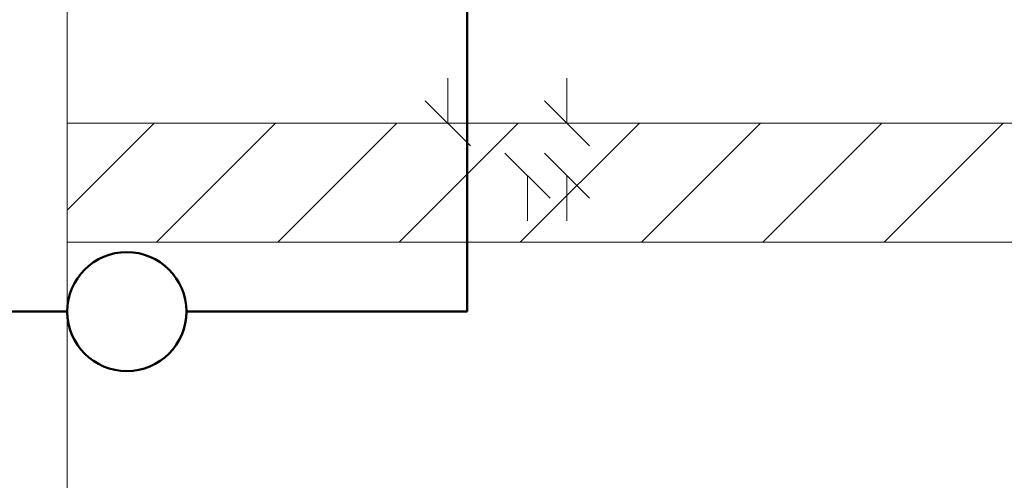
# Model space of a CAD drawing. Header units: millimetres. Extents: x 178516 to 426772, y -178579 to -115871.
# Tile 60 of 256: x 266124 to 267157, y -135039 to -134556. Entities that reach past the tile are written whole.
import ezdxf

# ---------------------------------------------------------------- set-up
doc = ezdxf.new("R2010")
doc.units = ezdxf.units.MM
doc.header["$MEASUREMENT"] = 0
doc.layers.get('0').update_dxf_attribs({"color": 252, "lineweight": 5})
for name, color, linetype, lineweight in [('HVAC_exhaust_W1.1', 30, 'Continuous', 50), ('IS_wywiew sanitarny', 30, 'Continuous', 50), ('Nowe_! NAZWY POM_Nr_pióra__19', 252, 'Continuous', 5), ('Nowe_220-A Ściany', 252, 'Continuous', 5), ('Nowe_220-A Ściany_Nr_pióra__93', 252, 'Continuous', 5), ('Nowe_Nowe_220(1)-A Ściany zewnętrzne_Nr_pióra__57', 252, 'Continuous', 5)]:
    doc.layers.add(name, color=color, linetype=linetype, lineweight=lineweight)

# ---------------------------------------------------------------- blocks, each defined once
blk = doc.blocks.new('podkład 20251118')
at = {"color": 252, "linetype": 'Continuous', "lineweight": 5}
for p, q in [((266573, -134664.5), (266573, -134617)), ((266698.1, -134664.5), (266698.1, -134617)), ((266549.3, -134640.8), (266596.8, -134688.3)), ((266674.4, -134640.8), (266721.9, -134688.3)), ((266680.5, -134743.3), (266633, -134695.8)), ((266721.9, -134743.3), (266674.4, -134695.8)), ((266656.7, -134719.5), (266656.7, -134767)), ((266698.1, -134719.5), (266698.1, -134767))]:
    blk.add_line(p, q, dxfattribs=at)
at = {"layer": 'Nowe_! NAZWY POM_Nr_pióra__19', "color": 252, "linetype": 'Continuous', "lineweight": 5}
for p, q in [((269253.6, -134789.5), (266173.7, -134789.5)), ((266173.7, -134789.5), (266173.7, -137219.5))]:
    blk.add_line(p, q, dxfattribs=at)
at = {"layer": 'Nowe_220-A Ściany', "color": 252, "linetype": 'Continuous', "lineweight": 5}
for p, q in [((266173.7, -134755.8), (266265, -134664.5)), ((266267.3, -134789.5), (266392.3, -134664.5)), ((266394.6, -134789.5), (266519.6, -134664.5)), ((266521.9, -134789.5), (266646.9, -134664.5)), ((266649.1, -134789.5), (266774.1, -134664.5)), ((266776.4, -134789.5), (266901.4, -134664.5)), ((266903.7, -134789.5), (267028.7, -134664.5)), ((267031, -134789.5), (267156, -134664.5))]:
    blk.add_line(p, q, dxfattribs=at)
at = {"layer": 'Nowe_220-A Ściany_Nr_pióra__93', "color": 252, "linetype": 'Continuous', "lineweight": 5}
for p, q in [((267773.7, -134664.5), (266173.7, -134664.5)), ((266173.7, -134664.5), (266173.7, -134789.5)), ((266173.7, -134789.5), (268119.3, -134789.5))]:
    blk.add_line(p, q, dxfattribs=at)
at = {"layer": 'Nowe_Nowe_220(1)-A Ściany zewnętrzne_Nr_pióra__57', "color": 252, "linetype": 'Continuous', "lineweight": 5}
blk.add_line((266173.7, -138719.5), (266173.7, -130729.5), dxfattribs=at)

msp = doc.modelspace()

# ---------------------------------------------------------------- linework, layer by layer
at = {"layer": 'HVAC_exhaust_W1.1'}
for p in [(266593.5, -133494), (266298.7, -134862.3)]:
    msp.add_line(p, (266593.5, -134862.3), dxfattribs=at)
msp.add_circle((266236.2, -134862.3), 62.5, dxfattribs=at)
at = {"layer": 'IS_wywiew sanitarny'}
msp.add_lwpolyline([(265400.3, -134862.3), (266173.7, -134862.3), (266173.7, -134862.3)], dxfattribs=at)

# ---------------------------------------------------------------- block references
msp.add_blockref('podkład 20251118', (0, 0))

doc.saveas('drawing.dxf')
